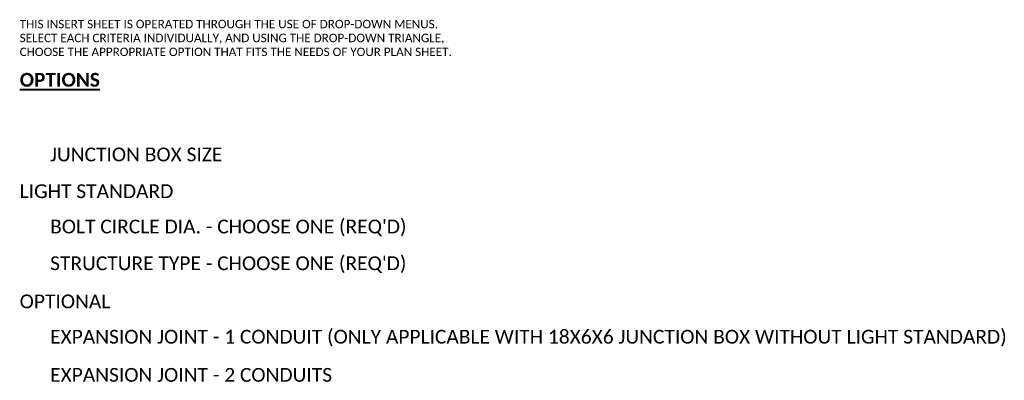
# Model space of a CAD drawing. Extents: x -1659 to -530, y -2368 to -1849.
# Tile 12 of 12: x -1013 to -530, y -2292 to -2116. Entities that reach past the tile are written whole.
import ezdxf
from ezdxf.enums import TextEntityAlignment as Align

# ---------------------------------------------------------------- set-up
doc = ezdxf.new("R2010")
doc.units = 0
doc.header["$MEASUREMENT"] = 0
for name, color, linetype, lineweight in [('B_ANNO_DIM', 7, 'Continuous', 18), ('B_ANNO_TEXT', 7, 'Continuous', 18), ('B_ANNO_TEXT_TITLE', 7, 'Continuous', 40)]:
    doc.layers.add(name, color=color, linetype=linetype, lineweight=lineweight)
doc.styles.add('Annotative', font='calibri.ttf', dxfattribs={"height": 0.0625})
doc.styles.add('Title', font='calibrib.ttf', dxfattribs={"height": 0.125})

# ---------------------------------------------------------------- blocks, each defined once
blk = doc.blocks.new('INS_PPTAELEC_BASE')
at = {"layer": 'B_ANNO_TEXT', "color": 7, "linetype": 'Continuous', "lineweight": 18, "insert": (402, 252), "char_height": 4.5, "width": 217.527131, "attachment_point": 1, "line_spacing_factor": 0.990002, "style": 'Annotative'}
blk.add_mtext('{\\H0.91667x;\\C256;THIS INSERT SHEET IS OPERATED THROUGH THE USE OF DROP-DOWN MENUS. SELECT EACH CRITERIA INDIVIDUALLY, AND USING THE DROP-DOWN TRIANGLE, CHOOSE THE APPROPRIATE OPTION THAT FITS THE NEEDS OF YOUR PLAN SHEET.}', dxfattribs=at)
at = {"layer": 'B_ANNO_TEXT', "insert": (402, 114), "char_height": 6.75, "width": 95.170864, "attachment_point": 4, "line_spacing_factor": 0.8, "style": 'Annotative'}
blk.add_mtext('OPTIONAL', dxfattribs=at)
at = {"layer": 'B_ANNO_TEXT_TITLE', "color": 7, "linetype": 'Continuous', "lineweight": 40, "insert": (402, 226), "char_height": 6.750027, "attachment_point": 1, "line_spacing_factor": 0.8, "style": 'Title'}
blk.add_mtext('{\\LOPTIONS}', dxfattribs=at)
blk = doc.blocks.new('*U659')
at = {"layer": 'B_ANNO_DIM', "style": 'Annotative'}
for tag, p in [('BAR13', (349.32586, 216.852)), ('BAR12', (232.32945, 173.46787)), ('BAR11', (233.43496, 176.74271)), ('BAR9', (70.59703, 137.17474)), ('BAR10', (70.56083, 133.15842)), ('BAR14', (71.28031, 80.24181))]:
    blk.add_attdef(tag, p, '', height=1.5, dxfattribs=at)
at = {"layer": 'B_ANNO_TEXT', "insert": (402, 168), "char_height": 6.75, "width": 106.1604547, "attachment_point": 4, "line_spacing_factor": 0.8, "style": 'Annotative'}
blk.add_mtext('LIGHT STANDARD', dxfattribs=at)
at = {"layer": 'B_ANNO_TEXT', "style": 'Annotative'}
for tag, p in [('#BR1', (229.62571, 26.61883)), ('#BR2', (229.62571, 23.77403)), ('#BR3', (229.62571, 20.92923)), ('#BR4', (229.62571, 15.23963)), ('#BR5', (229.62571, 12.39483))]:
    blk.add_attdef(tag, text='', height=1.5, dxfattribs=at).set_placement(p, align=Align.CENTER)
blk = doc.blocks.new('*U248')
at = {"layer": 'B_ANNO_TEXT', "insert": (416.9241, 186), "char_height": 6.75, "width": 106.160455, "attachment_point": 4, "line_spacing_factor": 0.8, "style": 'Annotative'}
blk.add_mtext('JUNCTION BOX SIZE', dxfattribs=at)
blk = doc.blocks.new('*U139')
at = {"layer": 'B_ANNO_TEXT', "insert": (416.92, 150), "char_height": 6.75, "width": 231.7552, "attachment_point": 4, "line_spacing_factor": 0.8, "style": 'Annotative'}
blk.add_mtext("BOLT CIRCLE DIA. - CHOOSE ONE (REQ'D)", dxfattribs=at)
blk = doc.blocks.new('*U632')
at = {"layer": 'B_ANNO_TEXT', "insert": (416.92, 132), "char_height": 6.75, "width": 231.7552, "attachment_point": 4, "line_spacing_factor": 0.8, "style": 'Annotative'}
blk.add_mtext("STRUCTURE TYPE - CHOOSE ONE (REQ'D)", dxfattribs=at)
blk = doc.blocks.new('*U233')
at = {"layer": 'B_ANNO_TEXT', "insert": (416.9241, 96), "char_height": 6.75, "width": 481.724083, "attachment_point": 4, "line_spacing_factor": 0.8, "style": 'Annotative'}
blk.add_mtext('EXPANSION JOINT - 1 CONDUIT (ONLY APPLICABLE WITH 18X6X6 JUNCTION BOX WITHOUT LIGHT STANDARD)', dxfattribs=at)
blk = doc.blocks.new('*U231')
at = {"layer": 'B_ANNO_TEXT', "insert": (416.9241, 78), "char_height": 6.75, "width": 231.755231, "attachment_point": 4, "line_spacing_factor": 0.8, "style": 'Annotative'}
blk.add_mtext('EXPANSION JOINT - 2 CONDUITS', dxfattribs=at)

msp = doc.modelspace()

# ---------------------------------------------------------------- block references
msp.add_blockref('INS_PPTAELEC_BASE', (-1415, -2367.75))

# ---------------------------------------------------------------- next in the draw order: block references
msp.add_blockref('*U659', (-1415, -2367.75))

# ---------------------------------------------------------------- next in the draw order: block references
msp.add_blockref('*U248', (-1415, -2367.75))

# ---------------------------------------------------------------- next in the draw order: block references
for name in ['*U139', '*U632']:
    msp.add_blockref(name, (-1415, -2367.75))

# ---------------------------------------------------------------- next in the draw order: block references
msp.add_blockref('*U233', (-1415, -2367.75))

# ---------------------------------------------------------------- next in the draw order: block references
msp.add_blockref('*U231', (-1415, -2367.75))

doc.saveas('drawing.dxf')
